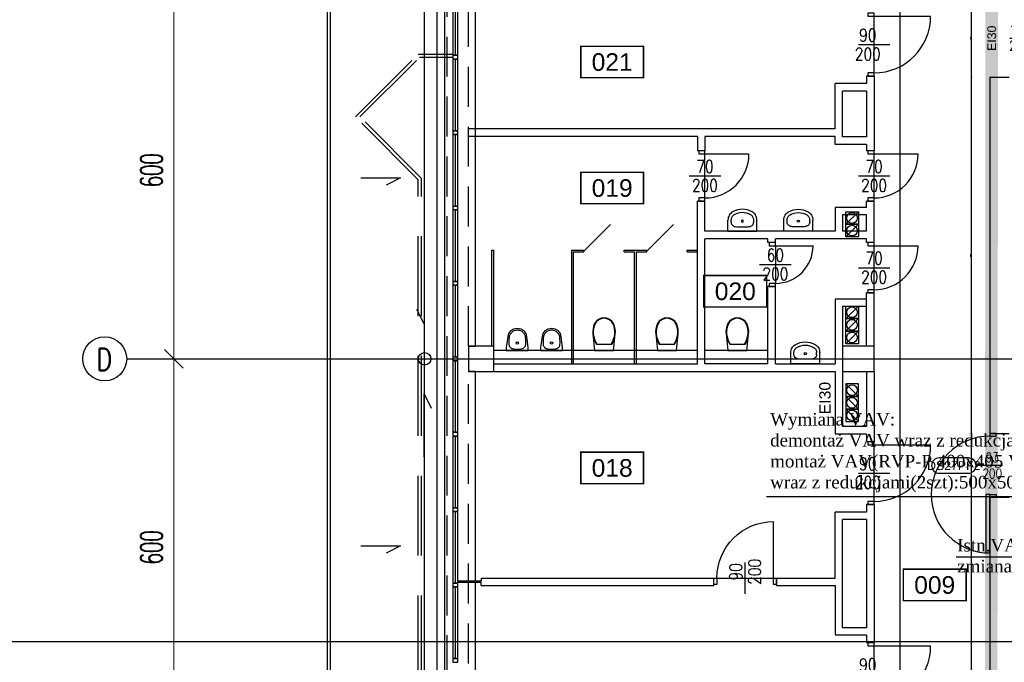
# Model space of a CAD drawing. Header units: centimetres. Extents: x -228435 to 46820, y -89367 to 152985.
# Tile 16 of 256: x -78482 to -62818, y 36170 to 46396. Entities that reach past the tile are written whole.
import ezdxf
from ezdxf.enums import TextEntityAlignment as Align

# ---------------------------------------------------------------- set-up
doc = ezdxf.new("R2010")
doc.units = ezdxf.units.CM
doc.header["$LTSCALE"] = 50
doc.header["$PDMODE"] = 35
doc.header["$PDSIZE"] = 0.1
for name, pattern in [('Kondygnacja  -0_5$0$DIVIDE', [31.75, 12.7, -6.35, 0, -6.35, 0, -6.35]), ('Kondygnacja  -0_5$0$DOT2', [3.175, 0, -3.175]), ('Kondygnacja  -0_5$0$HIDDEN', [9.525, 6.35, -3.175]), ('Osie rzutów$0$DASHDOT2', [12.7, 6.35, -3.175, 0, -3.175])]:
    doc.linetypes.add(name, pattern=pattern)
doc.layers.get('0').update_dxf_attribs({"color": 8})
doc.layers.get('DEFPOINTS').update_dxf_attribs({"color": 8})
for name, color, linetype in [('IS_zmiany 2024', 3, 'Continuous'), ('Kondygnacja  -0_5$0$ARCH_ETAPOWANIE', 8, 'Kondygnacja  -0_5$0$DIVIDE'), ('Kondygnacja  -0_5$0$ARCH_INFO_ETYK_DRZWI', 8, 'Continuous'), ('Kondygnacja  -0_5$0$ARCH_INFO_ETYK_DRZWI_IST', 8, 'Continuous'), ('Kondygnacja  -0_5$0$ARCH_INFO_ODPORNOŚĆ OGNIOWA', 8, 'Continuous'), ('Kondygnacja  -0_5$0$ARCH_MUROWANE_IST', 8, 'Continuous'), ('Kondygnacja  -0_5$0$ARCH_NIEWIDOK_IST', 8, 'Kondygnacja  -0_5$0$HIDDEN'), ('Kondygnacja  -0_5$0$ARCH_OTWORY_WENTYLACJA_IST', 8, 'Continuous'), ('Kondygnacja  -0_5$0$ARCH_WIDOK_IST', 8, 'Continuous'), ('Kondygnacja  -0_5$0$ARCH_WYBURZENIA', 8, 'Kondygnacja  -0_5$0$DOT2'), ('Kondygnacja  -0_5$0$ARCH_WYPOSAŻENIE_SANITARNE_IST', 8, 'Continuous'), ('Kondygnacja  -0_5$0$ARCH_ŚCIANKI_WC_5_IST', 8, 'Continuous'), ('Kondygnacja  -0_5$0$ARCH_ŚLUSARKA_DRZWI', 8, 'Continuous'), ('Kondygnacja  -0_5$0$ARCH_ŚLUSARKA_DRZWI_IST', 8, 'Continuous'), ('Kondygnacja  -0_5$0$ARCH_ŚLUSARKA_OKNA_IST', 8, 'Continuous'), ('Kondygnacja  -0_5$0$ARCH_ŻELBET_IST', 8, 'Continuous'), ('Osie rzutów$0$ARCH_INFO_OSIE_IST', 8, 'Osie rzutów$0$DASHDOT2'), ('Osie rzutów$0$ARCH_INFO_OSIE_OPISY_IST', 8, 'Continuous'), ('Pomieszczenia -05$0$ARCH_INFO_AREA_ETYKIETY_200', 8, 'Continuous')]:
    doc.layers.add(name, color=color, linetype=linetype)
doc.layers.add('Kondygnacja  -0_5$0$ARCH_INFO_WYMIARY', color=8, linetype='Continuous', lineweight=9)
doc.layers.add('Osie rzutów$0$ARCH_INFO_WYMIARY', color=8, linetype='Continuous', lineweight=9)
doc.styles.add('Kondygnacja  -0_5$0$Arial', font='ARIAL.TTF')
doc.styles.add('Kondygnacja  -0_5$0$Romans', font='Romans.shx', dxfattribs={"width": 0.7})
doc.styles.add('Kondygnacja  -0_5$0$ROMANS-50-CM', font='romans.shx', dxfattribs={"width": 0.8, "height": 10})
doc.styles.add('Osie rzutów$0$ROMANS-250-CM', font='romans.shx', dxfattribs={"width": 0.8, "height": 50})
doc.styles.add('Osie rzutów$0$wymiary_cuprum', font='Romans.shx', dxfattribs={"width": 0.6})
doc.styles.add('Pomieszczenia -05$0$Arial', font='ARIAL.TTF')
doc.dimstyles.new('Kondygnacja  -0_5$0$Wymiary 1-100', dxfattribs={"dimtxt": 12, "dimasz": 10, "dimexe": 5, "dimexo": 0, "dimgap": 4, "dimtad": 1, "dimrnd": 0.5, "dimzin": 12, "dimdsep": 46, "dimtxsty": 'Kondygnacja  -0_5$0$Romans', "dimblk": 'Kondygnacja  -0_5$0$_Oblique', "dimcen": 10, "dimdle": 10, "dimclrt": 55, "dimazin": 0, "dimtfac": 1, "dimtmove": 1, "dimatfit": 3, "dimfxl": 8, "dimfxlon": 1, "dimtolj": 1, "dimtzin": 0, "dimarcsym": 0})
doc.dimstyles.new('Osie rzutów$0$ARCH_ CT', dxfattribs={"dimtxt": 20, "dimasz": 20, "dimexe": 12, "dimexo": 20, "dimgap": 5, "dimtad": 1, "dimdec": 1, "dimrnd": 0.5, "dimzin": 9, "dimdsep": 46, "dimtxsty": 'Osie rzutów$0$wymiary_cuprum', "dimblk": 'Osie rzutów$0$_Oblique', "dimcen": 8, "dimdle": 12, "dimclrd": 256, "dimclre": 256, "dimclrt": 55, "dimadec": 1, "dimazin": 0, "dimtfac": 1, "dimtdec": 1, "dimtmove": 1, "dimatfit": 2, "dimldrblk": 'Osie rzutów$0$_Dot', "dimfxl": 50, "dimtolj": 1, "dimtzin": 0, "dimlwd": -1, "dimlwe": -1, "dimarcsym": 0})

# ---------------------------------------------------------------- blocks, each defined once
blk = doc.blocks.new('Osie rzutów$0$_Oblique')
at = {"color": 0, "linetype": 'ByBlock', "lineweight": -2}
blk.add_line((-0.5, -0.5), (0.5, 0.5), dxfattribs=at)
blk = doc.blocks.new('*D319')
at = {"layer": 'DEFPOINTS', "color": 0}
for p in [(4545, 9200), (4511, 8600), (4545, 8600)]:
    blk.add_point(p, dxfattribs=at)
at = {"layer": 'Osie rzutów$0$ARCH_INFO_WYMIARY'}
for p, q in [((4530, 9200), (4503, 9200)), ((4511, 9208), (4511, 8592)), ((4530, 8600), (4503, 8600))]:
    blk.add_line(p, q, dxfattribs=at)
at = {"layer": 'Osie rzutów$0$ARCH_INFO_WYMIARY', "xscale": 30, "yscale": 30, "zscale": 30}
for p, rotation in [((4511, 9200), 90), ((4511, 8600), 270)]:
    blk.add_blockref('Osie rzutów$0$_Oblique', p, dxfattribs=dict(at, rotation=rotation))
at = {"layer": 'Osie rzutów$0$ARCH_INFO_WYMIARY', "color": 55, "insert": (4475.5, 8900), "char_height": 35, "attachment_point": 5, "rotation": 90, "style": 'Osie rzutów$0$wymiary_cuprum'}
blk.add_mtext('\\A1;600', dxfattribs=at)
blk = doc.blocks.new('Osie rzutów$0$_Dot')
at = {"color": 0, "linetype": 'ByBlock', "lineweight": -2}
blk.add_line((-0.5, 0), (-1, 0), dxfattribs=at)
at = {"color": 0, "linetype": 'ByBlock', "const_width": 0.5}
blk.add_lwpolyline([(-0.25, 0, 1), (0.25, 0, 1)], format="xyb", close=True, dxfattribs=at)
blk = doc.blocks.new('*D320')
at = {"layer": 'DEFPOINTS', "color": 0}
for p in [(4545, 8600), (4511, 8000), (4545, 8000)]:
    blk.add_point(p, dxfattribs=at)
at = {"layer": 'Osie rzutów$0$ARCH_INFO_WYMIARY'}
for p, q in [((4530, 8600), (4503, 8600)), ((4511, 8608), (4511, 7992)), ((4530, 8000), (4503, 8000))]:
    blk.add_line(p, q, dxfattribs=at)
at = {"layer": 'Osie rzutów$0$ARCH_INFO_WYMIARY', "xscale": 30, "yscale": 30, "zscale": 30}
for p, rotation in [((4511, 8600), 90), ((4511, 8000), 270)]:
    blk.add_blockref('Osie rzutów$0$_Oblique', p, dxfattribs=dict(at, rotation=rotation))
at = {"layer": 'Osie rzutów$0$ARCH_INFO_WYMIARY', "color": 55, "insert": (4475.5, 8300), "char_height": 35, "attachment_point": 5, "rotation": 90, "style": 'Osie rzutów$0$wymiary_cuprum'}
blk.add_mtext('\\A1;600', dxfattribs=at)
blk = doc.blocks.new('Kondygnacja  -0_5$0$T-drzwi_prawe-200')
at = {"layer": 'Kondygnacja  -0_5$0$ARCH_INFO_ETYK_DRZWI'}
blk.add_line((0, 0), (60, 0), dxfattribs=at)
blk.add_lwpolyline([(143.7, 17.5), (77.5, 17.5, 1), (77.5, -17.5), (143.7, -17.5, 1)], format="xyb", close=True, dxfattribs=at)
at = {"layer": 'Kondygnacja  -0_5$0$ARCH_INFO_ETYK_DRZWI', "color": 1, "style": 'Kondygnacja  -0_5$0$Arial'}
blk.add_attdef('ADS_DRZWI:ODPORNOŚĆ_OGNIOWA', text='', height=20, rotation=90, dxfattribs=at).set_placement((-25.5, 0.1), align=Align.BOTTOM_CENTER)
at = {"layer": 'Kondygnacja  -0_5$0$ARCH_INFO_ETYK_DRZWI', "style": 'Kondygnacja  -0_5$0$Romans', "width": 0.8}
for tag, p in [('ADS_DRZWI:SZEROKOŚĆ', (20.5, 8)), ('ADS_DRZWI:WYSOKOŚĆ', (20.5, -28))]:
    blk.add_attdef(tag, text='', height=22, dxfattribs=at).set_placement(p, align=Align.CENTER)
at = {"layer": 'Kondygnacja  -0_5$0$ARCH_INFO_ETYK_DRZWI', "style": 'Kondygnacja  -0_5$0$Arial'}
blk.add_attdef('ADS_DRZWI:SYMBOL', text='', height=20, dxfattribs=at).set_placement((110.7, 0), align=Align.MIDDLE)
blk = doc.blocks.new('Kondygnacja  -0_5$0$T-drzwi_lewe-200')
at = {"layer": 'Kondygnacja  -0_5$0$ARCH_INFO_ETYK_DRZWI'}
blk.add_line((0, 0), (-60, 0), dxfattribs=at)
blk.add_lwpolyline([(-77.5, 17.5), (-143.7, 17.5, 1), (-143.7, -17.5), (-77.5, -17.5, 1)], format="xyb", close=True, dxfattribs=at)
at = {"layer": 'Kondygnacja  -0_5$0$ARCH_INFO_ETYK_DRZWI', "color": 1, "style": 'Kondygnacja  -0_5$0$Arial'}
blk.add_attdef('ADS_DRZWI:ODPORNOŚĆ_OGNIOWA', text='', height=20, rotation=90, dxfattribs=at).set_placement((56.4, 0.1), align=Align.BOTTOM_CENTER)
at = {"layer": 'Kondygnacja  -0_5$0$ARCH_INFO_ETYK_DRZWI', "style": 'Kondygnacja  -0_5$0$Romans', "width": 0.8}
for tag, p in [('ADS_DRZWI:SZEROKOŚĆ', (-23, 7.9)), ('ADS_DRZWI:WYSOKOŚĆ', (-23, -29))]:
    blk.add_attdef(tag, text='', height=22, dxfattribs=at).set_placement(p, align=Align.CENTER)
at = {"layer": 'Kondygnacja  -0_5$0$ARCH_INFO_ETYK_DRZWI', "style": 'Kondygnacja  -0_5$0$Arial'}
blk.add_attdef('ADS_DRZWI:SYMBOL', text='', height=20, dxfattribs=at).set_placement((-110.6, 0), align=Align.MIDDLE)
blk = doc.blocks.new('Kondygnacja  -0_5$0$_Oblique')
at = {"color": 0, "linetype": 'ByBlock', "lineweight": -2}
blk.add_line((-0.5, -0.5), (0.5, 0.5), dxfattribs=at)
blk = doc.blocks.new('*D151')
at = {"layer": 'DEFPOINTS', "color": 0}
for p in [(-64890, 62540), (-64476, 62540), (-64890, 30370)]:
    blk.add_point(p, dxfattribs=at)
at = {"layer": 'Kondygnacja  -0_5$0$ARCH_INFO_WYMIARY', "color": 0, "lineweight": -2}
for p, q in [((-64484, 62540), (-64471, 62540)), ((-64476, 30360), (-64476, 62550)), ((-64496, 47990), (-64496, 48036)), ((-64476, 46455), (-64496, 47990)), ((-64484, 30370), (-64471, 30370))]:
    blk.add_line(p, q, dxfattribs=at)
at = {"layer": 'Kondygnacja  -0_5$0$ARCH_INFO_WYMIARY', "color": 0, "lineweight": -2, "xscale": 10, "yscale": 10, "zscale": 10}
for p, rotation in [((-64476, 62540), 90), ((-64476, 30370), 270)]:
    blk.add_blockref('Kondygnacja  -0_5$0$_Oblique', p, dxfattribs=dict(at, rotation=rotation))
at = {"layer": 'Kondygnacja  -0_5$0$ARCH_INFO_WYMIARY', "color": 55, "insert": (-64506, 48013), "char_height": 12, "attachment_point": 5, "rotation": 90, "style": 'Kondygnacja  -0_5$0$Romans'}
blk.add_mtext('\\A1;32170', dxfattribs=at)
blk = doc.blocks.new('*D111')
at = {"layer": 'DEFPOINTS', "color": 0}
for p in [(-63339, 38800), (-63050, 38800), (-63050, 19095)]:
    blk.add_point(p, dxfattribs=at)
at = {"layer": 'Kondygnacja  -0_5$0$ARCH_INFO_WYMIARY', "color": 0, "lineweight": -2}
for p, q in [((-63331, 38800), (-63344, 38800)), ((-63339, 19085), (-63339, 38810)), ((-63331, 19095), (-63344, 19095))]:
    blk.add_line(p, q, dxfattribs=at)
at = {"layer": 'Kondygnacja  -0_5$0$ARCH_INFO_WYMIARY', "color": 0, "lineweight": -2, "xscale": 10, "yscale": 10, "zscale": 10}
for p, rotation in [((-63339, 38800), 90), ((-63339, 19095), 270)]:
    blk.add_blockref('Kondygnacja  -0_5$0$_Oblique', p, dxfattribs=dict(at, rotation=rotation))
at = {"layer": 'Kondygnacja  -0_5$0$ARCH_INFO_WYMIARY', "color": 55, "insert": (-63349, 27500), "char_height": 12, "attachment_point": 5, "rotation": 90, "style": 'Kondygnacja  -0_5$0$Romans'}
blk.add_mtext('\\A1;19705', dxfattribs=at)
blk = doc.blocks.new('*D112')
at = {"layer": 'DEFPOINTS', "color": 0}
for p in [(-63339, 39810), (-62980, 39810), (-63050, 38800)]:
    blk.add_point(p, dxfattribs=at)
at = {"layer": 'Kondygnacja  -0_5$0$ARCH_INFO_WYMIARY', "color": 0, "lineweight": -2}
for p, q in [((-63331, 39810), (-63344, 39810)), ((-63339, 38790), (-63339, 39820)), ((-63331, 38800), (-63344, 38800))]:
    blk.add_line(p, q, dxfattribs=at)
at = {"layer": 'Kondygnacja  -0_5$0$ARCH_INFO_WYMIARY', "color": 0, "lineweight": -2, "xscale": 10, "yscale": 10, "zscale": 10}
for p, rotation in [((-63339, 39810), 90), ((-63339, 38800), 270)]:
    blk.add_blockref('Kondygnacja  -0_5$0$_Oblique', p, dxfattribs=dict(at, rotation=rotation))
at = {"layer": 'Kondygnacja  -0_5$0$ARCH_INFO_WYMIARY', "color": 55, "insert": (-63349, 39305), "char_height": 12, "attachment_point": 5, "rotation": 90, "style": 'Kondygnacja  -0_5$0$Romans'}
blk.add_mtext('\\A1;1010', dxfattribs=at)
blk = doc.blocks.new('*D170')
at = {"layer": 'DEFPOINTS', "color": 0}
for p in [(-63339, 45480), (-63050, 45480), (-62980, 39810)]:
    blk.add_point(p, dxfattribs=at)
at = {"layer": 'Kondygnacja  -0_5$0$ARCH_INFO_WYMIARY', "color": 0, "lineweight": -2}
for p, q in [((-63331, 45480), (-63344, 45480)), ((-63339, 39800), (-63339, 45490)), ((-63331, 39810), (-63344, 39810))]:
    blk.add_line(p, q, dxfattribs=at)
at = {"layer": 'Kondygnacja  -0_5$0$ARCH_INFO_WYMIARY', "color": 0, "lineweight": -2, "xscale": 10, "yscale": 10, "zscale": 10}
for p, rotation in [((-63339, 45480), 90), ((-63339, 39810), 270)]:
    blk.add_blockref('Kondygnacja  -0_5$0$_Oblique', p, dxfattribs=dict(at, rotation=rotation))
at = {"layer": 'Kondygnacja  -0_5$0$ARCH_INFO_WYMIARY', "color": 55, "insert": (-63349, 42645), "char_height": 12, "attachment_point": 5, "rotation": 90, "style": 'Kondygnacja  -0_5$0$Romans'}
blk.add_mtext('\\A1;5670', dxfattribs=at)
blk = doc.blocks.new('*D171')
at = {"layer": 'DEFPOINTS', "color": 0}
for p in [(-63339, 46720), (-63050, 46720), (-63050, 45480)]:
    blk.add_point(p, dxfattribs=at)
at = {"layer": 'Kondygnacja  -0_5$0$ARCH_INFO_WYMIARY', "color": 0, "lineweight": -2}
for p, q in [((-63331, 46720), (-63344, 46720)), ((-63339, 45470), (-63339, 46730)), ((-63331, 45480), (-63344, 45480))]:
    blk.add_line(p, q, dxfattribs=at)
at = {"layer": 'Kondygnacja  -0_5$0$ARCH_INFO_WYMIARY', "color": 0, "lineweight": -2, "xscale": 10, "yscale": 10, "zscale": 10}
for p, rotation in [((-63339, 46720), 90), ((-63339, 45480), 270)]:
    blk.add_blockref('Kondygnacja  -0_5$0$_Oblique', p, dxfattribs=dict(at, rotation=rotation))
at = {"layer": 'Kondygnacja  -0_5$0$ARCH_INFO_WYMIARY', "color": 55, "insert": (-63349, 46100), "char_height": 12, "attachment_point": 5, "rotation": 90, "style": 'Kondygnacja  -0_5$0$Romans'}
blk.add_mtext('\\A1;1240', dxfattribs=at)
blk = doc.blocks.new('Kondygnacja  -0_5$0$DRZWI90')
blk.add_line((-45, 0), (-45, 90))
at = {"lineweight": -3}
for p, q in [((0, -25), (0, 25)), ((45, 0), (-45, 0))]:
    blk.add_line(p, q, dxfattribs=at)
for points in [[(-50, -10), (-45, -10), (-45, 0), (-50, 0)], [(45, -10), (50, -10), (50, 0), (45, 0)]]:
    blk.add_lwpolyline(points, close=True, dxfattribs=at)
blk.add_arc((-45, 0), 90, 0, 90, dxfattribs=at)
blk = doc.blocks.new('Kondygnacja  -0_5$0$DRZWI70')
blk.add_line((-35, 0), (-35, 70))
at = {"lineweight": -3}
for p, q in [((0, -25), (0, 25)), ((35, 0), (-35, 0))]:
    blk.add_line(p, q, dxfattribs=at)
for points in [[(-40, -10), (-35, -10), (-35, 0), (-40, 0)], [(35, -10), (40, -10), (40, 0), (35, 0)]]:
    blk.add_lwpolyline(points, close=True, dxfattribs=at)
blk.add_arc((-35, 0), 70, 0, 90, dxfattribs=at)
blk = doc.blocks.new('Kondygnacja  -0_5$0$kibel wiszący')
at = {"ltscale": 0.3}
for p, q in [((-8.8, 49.7), (-12.3, 46.8)), ((-8.4, 49), (-11.8, 46.2)), ((-4.6, 51.6), (-8.8, 49.7)), ((-4.4, 50.8), (-8.4, 49)), ((0, 52.2), (-4.6, 51.6)), ((0, 51.4), (-4.4, 50.8)), ((4.6, 51.6), (0, 52.2)), ((4.4, 50.8), (0, 51.4)), ((8.4, 49), (4.4, 50.8)), ((8.8, 49.7), (4.6, 51.6)), ((11.8, 46.2), (8.4, 49)), ((12.3, 46.8), (8.8, 49.7)), ((-17.6, 34.9), (-18.1, 30.7)), ((-16.6, 39), (-17.6, 34.9)), ((-16.8, 34.8), (-17.3, 30.7)), ((-15.8, 38.8), (-16.8, 34.8)), ((-15, 43), (-16.6, 39)), ((-14.2, 42.6), (-15.8, 38.8)), ((-12.3, 46.8), (-15, 43)), ((-11.8, 46.2), (-14.2, 42.6)), ((14.2, 42.6), (11.8, 46.2)), ((15, 43), (12.3, 46.8)), ((15.8, 38.8), (14.2, 42.6)), ((16.6, 39), (15, 43)), ((16.8, 34.8), (15.8, 38.8)), ((17.6, 34.9), (16.6, 39)), ((17.3, 30.7), (16.8, 34.8)), ((18.1, 30.7), (17.6, 34.9)), ((-18.1, 30.7), (-17.9, 26.5)), ((-17.9, 26.5), (-17.2, 22.2)), ((-17.9, 26.5), (-15.1, 0)), ((-17.3, 30.7), (-17.1, 26.6)), ((-17.2, 22.2), (-16, 18.1)), ((-17.1, 26.6), (-16.4, 22.3)), ((-16.4, 22.3), (-15.1, 18.1)), ((-16, 18.1), (-14.3, 14.1)), ((-15.1, 18.1), (-13.4, 14.1)), ((13.4, 14.1), (15.2, 18.1)), ((14.3, 14.1), (16, 18.1)), ((15.1, 0), (17.9, 26.5)), ((15.2, 18.1), (16.4, 22.3)), ((16, 18.1), (17.2, 22.2)), ((16.4, 22.3), (17.1, 26.6)), ((17.1, 26.6), (17.3, 30.7)), ((17.2, 22.2), (17.9, 26.5)), ((17.9, 26.5), (18.1, 30.7)), ((-14.3, 14.1), (-12.2, 10.3)), ((-13.4, 14.1), (-11.3, 10.3)), ((-12.2, 10.3), (12.2, 10.3)), ((11.3, 10.3), (13.4, 14.1)), ((12.2, 10.3), (14.3, 14.1))]:
    blk.add_line(p, q, dxfattribs=at)
at = {"ltscale": 3}
blk.add_line((-15.1, 0), (15.1, 0), dxfattribs=at)
blk = doc.blocks.new('Kondygnacja  -0_5$0$KLM_Poziom_0$0$M_BATH_TOIL_3D URINAL - BOWL_P')
at = {"color": 0, "linetype": 'ByBlock', "lineweight": -2}
blk.add_lwpolyline([(0, -17.5), (5, -17.5), (22.4, -15.2), (27.1, -14.1), (31.3, -10.8), (34, -5.9), (35, 0), (34, 5.9), (31.3, 10.8), (27.1, 14.1), (22.4, 15.2), (5, 17.5), (0, 17.5)], close=True, dxfattribs=at)
blk.add_lwpolyline([(21.8, -13.1, 0.041948), (24, -12.5, 0.055141), (26.3, -11.3, 0.048624), (28.5, -9.5, 0.049619), (30.2, -7.5, 0.049556), (31.5, -5.2, 0.049867), (32.2, -2.6, 0.049959), (32.5, 0, 0.049959), (32.2, 2.6, 0.049867), (31.5, 5.2, 0.049556), (30.2, 7.5, 0.049619), (28.5, 9.5, 0.048624), (26.3, 11.3, 0.055141), (24, 12.5, 0.041948), (21.8, 13.1, 0.011975), (13.8, 13.5, 0.042106), (10, 13.4, 0.066431), (7.8, 12.9, 0.050995), (5.8, 11.9, 0.080215), (4.8, 11, 0.019094), (4.2, 10.2, 0.027547), (3.9, 9.6, 0.030792), (3.4, 8.7, 0.020957), (2.9, 7.2, 0.047941), (2.5, 4.8, 0.023967), (2.2, 0, 0.023967), (2.5, -4.8, 0.047941), (2.9, -7.2, 0.020957), (3.4, -8.7, 0.030792), (3.9, -9.6, 0.027547), (4.2, -10.2, 0.019094), (4.8, -11, 0.080215), (5.8, -11.9, 0.050995), (7.8, -12.9, 0.066431), (10, -13.4, 0.042106), (13.8, -13.5, 0.011975)], format="xyb", close=True, dxfattribs=at)
blk.add_circle((12.1, 0), 2, dxfattribs=at)
at = {"layer": 'DEFPOINTS', "color": 0, "linetype": 'ByBlock', "lineweight": -2}
for p in [(0, 38.1), (0, -38.1)]:
    blk.add_point(p, dxfattribs=at)
blk = doc.blocks.new('Kondygnacja  -0_5$0$DRZWI60')
at = {"color": 0}
blk.add_line((-30, 0), (-30, 60), dxfattribs=at)
at = {"color": 0, "lineweight": -3}
for p, q in [((0, -25), (0, 25)), ((-30, 0), (30, 0))]:
    blk.add_line(p, q, dxfattribs=at)
for points in [[(-35, -10), (-30, -10), (-30, 0), (-35, 0)], [(30, -10), (35, -10), (35, 0), (30, 0)]]:
    blk.add_lwpolyline(points, close=True, dxfattribs=at)
blk.add_arc((-30, 0), 60, 0, 90, dxfattribs=at)
blk = doc.blocks.new('Kondygnacja  -0_5$0$umywalka')
at = {"ltscale": 0.3}
for p, q in [((0, -23), (0, 23)), ((0, 23), (17.8, 23)), ((14.3, 18), (17.8, 18)), ((7.2, -9.1), (7.2, 9.1)), ((7.2, 9.1), (7.2, 9.1)), ((0, -23), (17.8, -23)), ((14.3, -18), (17.8, -18))]:
    blk.add_line(p, q, dxfattribs=at)
for points in [[(7.2, 9.1), (7.3, 10.8), (7.7, 12.5), (8.4, 14), (9.3, 15.4), (10.3, 16.5), (11.5, 17.3), (12.9, 17.8), (14.3, 18)], [(17.8, 23), (19.8, 22.9), (21.7, 22.5), (23.6, 21.9), (25.4, 21), (27, 20), (28.4, 18.7), (29.7, 17.3), (30.8, 15.7)], [(17.8, 18), (19.1, 17.9), (20.3, 17.7), (21.5, 17.3), (22.6, 16.7), (23.7, 16.1), (24.6, 15.3), (25.4, 14.4), (26.1, 13.3)], [(30.8, 15.7), (32.6, 12), (33.9, 8.1), (34.7, 4.1), (35, 0), (34.7, -4.1), (33.9, -8.1), (32.6, -12), (30.8, -15.7)], [(26.1, 13.3), (27.7, 10.2), (28.8, 6.9), (29.5, 3.5), (29.7, 0), (29.5, -3.5), (28.8, -6.9), (27.7, -10.2), (26.1, -13.3)], [(14.3, -18), (12.9, -17.8), (11.5, -17.3), (10.3, -16.5), (9.3, -15.4), (8.4, -14), (7.7, -12.5), (7.3, -10.8), (7.2, -9.1)], [(26.1, -13.3), (25.4, -14.4), (24.6, -15.3), (23.7, -16.1), (22.6, -16.7), (21.5, -17.3), (20.3, -17.7), (19.1, -17.9), (17.8, -18)], [(30.8, -15.7), (29.7, -17.3), (28.4, -18.7), (27, -20), (25.4, -21), (23.6, -21.9), (21.7, -22.5), (19.8, -22.9), (17.8, -23)]]:
    blk.add_lwpolyline(points, dxfattribs=at)
blk.add_circle((16.1, 0), 1.75, dxfattribs=at)
blk = doc.blocks.new('Pomieszczenia -05$0$etykieta_numer')
at = {"color": 0, "linetype": 'ByBlock', "const_width": 2.44}
blk.add_lwpolyline([(-50, -50), (-50, 0), (50, 0), (50, -50)], close=True, dxfattribs=at)
at = {"color": 0, "linetype": 'ByBlock', "style": 'Pomieszczenia -05$0$Arial'}
blk.add_attdef('AECAREA:NUMBER', text='', height=28, dxfattribs=at).set_placement((0, -25), align=Align.MIDDLE)
blk = doc.blocks.new('Osie rzutów')
at = {"layer": 'Osie rzutów$0$ARCH_INFO_OSIE_IST', "ltscale": 10}
for p, q in [((4930, 12510), (4930, 4623.26)), ((5000, 12510), (5000, 4512.32)), ((5600, 12510), (5600, 4512.32)), ((4436.04, 8600), (15156.54, 8600))]:
    blk.add_line(p, q, dxfattribs=at)
at = {"layer": 'Osie rzutów$0$ARCH_INFO_OSIE_OPISY_IST'}
blk.add_circle((4401.04, 8600), 35, dxfattribs=at)
at = {"layer": 'Osie rzutów$0$ARCH_INFO_OSIE_OPISY_IST', "style": 'Osie rzutów$0$ROMANS-250-CM', "width": 0.8}
blk.add_text('D', height=35, dxfattribs=at).set_placement((4387.76, 8581.57))
at = {"layer": 'Osie rzutów$0$ARCH_INFO_WYMIARY'}
for base, p1, p2, picture, middle in [((4511.04, 8600), (4544.98, 9200), (4544.98, 8600), '*D319', (4475.54, 8900)), ((4511.04, 8000), (4544.98, 8600), (4544.98, 8000), '*D320', (4475.54, 8300))]:
    dim = blk.add_linear_dim(base=base, p1=p1, p2=p2, angle=270, dimstyle='Osie rzutów$0$ARCH_ CT', override={"dimtxt": 35, "dimasz": 30, "dimexe": 8, "dimexo": 15, "dimgap": 18, "dimdle": 8}, dxfattribs=at)
    dim.commit()
    dim.dimension.update_dxf_attribs({"geometry": picture, "text_midpoint": middle})

msp = doc.modelspace()

# ---------------------------------------------------------------- linework, layer by layer
at = {"layer": 'IS_zmiany 2024', "color": 2}
for p, q in [((-66598.705, 38807.816), (-59608.932, 38807.816)), ((-63586.268, 37846.725), (-59326.561, 37846.725)), ((-87900, 36500), (-46540, 36500))]:
    msp.add_line(p, q, dxfattribs=at)
at = {"layer": 'Kondygnacja  -0_5$0$ARCH_ETAPOWANIE', "ltscale": 10, "const_width": 200, "elevation": 3000}
msp.add_lwpolyline([(-71680, -5690), (-71680, 9430), (-65010, 9430), (-65010, 10860), (-63050, 10860), (-62990, 77200), (-59020, 77200), (-59020, 89588.736), (-59420, 89588.736), (-59420.034, 102625.822), (-71890, 102620.19), (-71890, 102620.19), (-32748.04, 102637.868)], dxfattribs=at)
at = {"layer": 'Kondygnacja  -0_5$0$ARCH_MUROWANE_IST', "ltscale": 4}
for p, q in [((-65010, 45500), (-65010, 45380)), ((-64890, 45500), (-65010, 45500)), ((-64890, 45500), (-64890, 44310)), ((-64890, 45500), (-64890, 44310)), ((-63050, 45480), (-62740, 45480)), ((-63050, 45480), (-63050, 39810)), ((-65510, 44660), (-65510, 45380)), ((-65010, 45380), (-65510, 45380)), ((-65390, 44530), (-65390, 45260)), ((-65010, 45260), (-65390, 45260)), ((-65010, 45260), (-65010, 44530)), ((-65510, 44660), (-71340, 44660)), ((-67700, 44540), (-71340, 44540)), ((-67700, 44540), (-67700, 44310)), ((-65510, 44540), (-67580, 44540)), ((-67580, 44540), (-67580, 44310)), ((-65510, 44410), (-65510, 44540)), ((-65010, 44530), (-65390, 44530)), ((-65010, 44410), (-65510, 44410)), ((-65010, 44410), (-65010, 44310)), ((-67580, 44310), (-67700, 44310)), ((-64890, 44310), (-65010, 44310)), ((-67700, 40920), (-67700, 43510)), ((-67580, 43510), (-67700, 43510)), ((-67580, 43030), (-67580, 43510)), ((-65510, 43410), (-65510, 43030)), ((-65010, 43410), (-65510, 43410)), ((-65010, 43410), (-65010, 43510)), ((-64890, 43510), (-65010, 43510)), ((-64890, 42850), (-64890, 43510)), ((-65010, 43290), (-65390, 43290)), ((-65390, 43290), (-65390, 43030)), ((-65010, 43030), (-65010, 43290)), ((-65510, 43030), (-67580, 43030)), ((-65010, 43030), (-65390, 43030)), ((-67580, 40920), (-67580, 42910)), ((-66580, 42910), (-67580, 42910)), ((-66580, 42850), (-66580, 42910)), ((-66460, 42850), (-66580, 42850)), ((-65010, 42910), (-66460, 42910)), ((-66460, 42850), (-66460, 42910)), ((-65010, 42850), (-65010, 42910)), ((-64890, 42850), (-65010, 42850)), ((-66580, 40920), (-66580, 42150)), ((-66460, 42150), (-66580, 42150)), ((-66460, 40920), (-66460, 42150)), ((-65010, 41200), (-65010, 42050)), ((-64890, 42050), (-65010, 42050)), ((-64890, 41200), (-64890, 42050)), ((-65510, 41950), (-65510, 40920)), ((-65010, 41950), (-65510, 41950)), ((-65010, 41830), (-65390, 41830)), ((-65390, 41830), (-65390, 39920)), ((-70940, 40920), (-67700, 40920)), ((-66580, 40920), (-67580, 40920)), ((-66460, 40920), (-65510, 40920)), ((-70940, 40800), (-65510, 40800)), ((-65510, 40800), (-65510, 39800)), ((-65010, 40800), (-65010, 39920)), ((-64890, 40800), (-64890, 39680)), ((-64890, 40800), (-64890, 39680)), ((-65010, 39800), (-65510, 39800)), ((-65010, 39920), (-65390, 39920)), ((-65010, 39800), (-65010, 39680)), ((-63050, 39810), (-62740, 39810)), ((-64890, 39680), (-65010, 39680)), ((-63050, 38800), (-62740, 38800)), ((-63050, 38800), (-63050, 19095)), ((-65510, 37510), (-65510, 38560)), ((-65010, 38560), (-65510, 38560)), ((-64890, 38680), (-65010, 38680)), ((-65010, 38680), (-65010, 38560)), ((-64890, 38680), (-64890, 36480)), ((-65390, 36720), (-65390, 38440)), ((-65010, 38440), (-65390, 38440)), ((-65010, 38440), (-65010, 36720)), ((-71140, 37460), (-71510, 37460)), ((-71140, 37440), (-71510, 37440)), ((-71140, 37510), (-67440, 37510)), ((-71140, 37510), (-71140, 37460)), ((-71140, 37390), (-71140, 37440)), ((-67440, 37390), (-67440, 37510)), ((-66440, 37510), (-65510, 37510)), ((-66440, 37390), (-66440, 37510)), ((-71140, 37390), (-67440, 37390)), ((-66440, 37390), (-65510, 37390)), ((-65510, 37390), (-65510, 36611.165)), ((-65010, 36720), (-65390, 36720)), ((-65010, 36600), (-65510, 36600)), ((-65010, 36600), (-65010, 36480)), ((-64890, 36480), (-65010, 36480))]:
    msp.add_line(p, q, dxfattribs=at)
at = {"layer": 'Kondygnacja  -0_5$0$ARCH_NIEWIDOK_IST', "ltscale": 2}
for p, q in [((-71680, 11200), (-71680, 51868.29)), ((-71340, 41200), (-71340, 46800)), ((-71340, 35200), (-71340, 40800))]:
    msp.add_line(p, q, dxfattribs=at)
at = {"layer": 'Kondygnacja  -0_5$0$ARCH_NIEWIDOK_IST', "ltscale": 4}
for points in [[(-72140, 11200), (-72140.002, 43850), (-73140.002, 44850), (-72140.002, 45850), (-71590, 45850)], [(-72090.015, 11200), (-72090.002, 43870.711), (-73069.291, 44850), (-72119.291, 45800), (-71590, 45800)]]:
    msp.add_lwpolyline(points, dxfattribs=at)
at = {"layer": 'Kondygnacja  -0_5$0$ARCH_OTWORY_WENTYLACJA_IST'}
for p, q in [((-65140, 43340), (-65340, 43140)), ((-65140, 43140), (-65340, 42940)), ((-65140, 41840), (-65340, 41640)), ((-65140, 41640), (-65340, 41440)), ((-65140, 41440), (-65340, 41240)), ((-65140, 40400), (-65340, 40600)), ((-65140, 40200), (-65340, 40400)), ((-65140, 40000), (-65340, 40200))]:
    msp.add_line(p, q, dxfattribs=at)
for points in [[(-65140, 43140), (-65340, 43140), (-65340, 43340), (-65140, 43340)], [(-65140, 42940), (-65340, 42940), (-65340, 43140), (-65140, 43140)], [(-65140, 41640), (-65340, 41640), (-65340, 41840), (-65140, 41840)], [(-65140, 41440), (-65340, 41440), (-65340, 41640), (-65140, 41640)], [(-65140, 41240), (-65340, 41240), (-65340, 41440), (-65140, 41440)], [(-65140, 40600), (-65340, 40600), (-65340, 40400), (-65140, 40400)], [(-65140, 40400), (-65340, 40400), (-65340, 40200), (-65140, 40200)], [(-65140, 40200), (-65340, 40200), (-65340, 40000), (-65140, 40000)]]:
    msp.add_lwpolyline(points, close=True, dxfattribs=at)
for centre in [(-65240, 43240), (-65240, 43040), (-65240, 41740), (-65240, 41540), (-65240, 41340), (-65240, 40500), (-65240, 40300), (-65240, 40100)]:
    msp.add_circle(centre, 85, dxfattribs=at)
at = {"layer": 'Kondygnacja  -0_5$0$ARCH_WIDOK_IST'}
for p, q in [((-73590, 67100), (-73590, 10680)), ((-73540, 67150), (-73540, 10780)), ((-72040, 10780), (-72040, 50600)), ((-71840, 10776.088), (-71840, 50600)), ((-73054.905, 43878.047), (-72424.668, 43878.047)), ((-72424.668, 43878.047), (-72649.549, 43761.898)), ((-72049.429, 42558.315), (-72049.429, 41558.315)), ((-72049.429, 41558.315), (-72165.577, 41783.196)), ((-67700, 41130), (-70940, 41130)), ((-66580, 41130), (-67580, 41130)), ((-72049.429, 39441.685), (-72049.429, 40441.685)), ((-72049.429, 40441.685), (-71933.28, 40216.804)), ((-73054.905, 38025.299), (-72424.668, 38025.299)), ((-72424.668, 38025.299), (-72649.549, 37909.15))]:
    msp.add_line(p, q, dxfattribs=at)
for points in [[(-71680, 11200), (-71720, 11200), (-71720, 51868.29)], [(-71340, 41200), (-71230, 41200), (-71230, 46800), (-71340, 46800)], [(-71340, 35200), (-71230, 35200), (-71230, 40800), (-71340, 40800)]]:
    msp.add_lwpolyline(points, dxfattribs=at)
msp.add_circle((-72040, 41000), 100, dxfattribs=at)
at = {"layer": 'Kondygnacja  -0_5$0$ARCH_WYBURZENIA', "ltscale": 6}
msp.add_line((-63050, 38850), (-63950, 38850), dxfattribs=at)
for points in [[(-62950, 39750), (-62950, 39810), (-63050, 39810), (-63050, 39750)], [(-62950, 38800), (-62950, 38850), (-63050, 38850), (-63050, 38800)]]:
    msp.add_lwpolyline(points, close=True, dxfattribs=at)
msp.add_arc((-63050, 38850), 900, 90, 180, dxfattribs=at)
at = {"layer": 'Kondygnacja  -0_5$0$ARCH_ŚCIANKI_WC_5_IST'}
for p, q in [((-69505, 42715), (-69080.736, 43139.264)), ((-68505, 42715), (-68080.736, 43139.264)), ((-70970, 41200), (-70970, 42730)), ((-70970, 42730), (-70940, 42730)), ((-70940, 41200), (-70940, 42730)), ((-69700, 40920), (-69700, 42730)), ((-69700, 42730), (-69505, 42730)), ((-69670, 40920), (-69670, 42700)), ((-69670, 42700), (-69505, 42700)), ((-69505, 42700), (-69505, 42730)), ((-68865, 42700), (-68865, 42730)), ((-68865, 42730), (-68670, 42730)), ((-68865, 42700), (-68700, 42700)), ((-68700, 42730), (-68505, 42730)), ((-68700, 40920), (-68700, 42700)), ((-68670, 42730), (-68670, 42730)), ((-68670, 40920), (-68670, 42700)), ((-68670, 42700), (-68505, 42700)), ((-68505, 42700), (-68505, 42730)), ((-67865, 42700), (-67865, 42730)), ((-67865, 42730), (-67700, 42730)), ((-67865, 42700), (-67700, 42700))]:
    msp.add_line(p, q, dxfattribs=at)
at = {"layer": 'Kondygnacja  -0_5$0$ARCH_ŚLUSARKA_DRZWI', "linetype": 'Continuous', "lineweight": -3}
for points in [[(-62949, 39770), (-62949, 39810), (-63050, 39810), (-63050, 39770)], [(-63050, 38840), (-63113, 38840), (-63113, 37910), (-63050, 37910)], [(-62949, 38840), (-62949, 38800), (-63050, 38800), (-63050, 38840)]]:
    msp.add_lwpolyline(points, close=True, dxfattribs=at)
msp.add_arc((-63050, 38840), 930, 90, 270, dxfattribs=at)
at = {"layer": 'Kondygnacja  -0_5$0$ARCH_ŚLUSARKA_OKNA_IST'}
for p, q in [((-71550, 45830), (-71550, 46970)), ((-71550, 44630), (-71550, 45770)), ((-71550, 43430), (-71550, 44570)), ((-71550, 42230), (-71550, 43370)), ((-71550, 41030), (-71550, 42170)), ((-71550, 39830), (-71550, 40970)), ((-71550, 38630), (-71550, 39770)), ((-71550, 37430), (-71550, 38570)), ((-71550, 36230), (-71550, 37370))]:
    msp.add_line(p, q, dxfattribs=at)
for points in [[(-71510, 45830), (-71510, 46970), (-71590, 46970), (-71590, 45830)], [(-71510, 45770), (-71510, 45830), (-71590, 45830), (-71590, 45770)], [(-71510, 44630), (-71510, 45770), (-71590, 45770), (-71590, 44630)], [(-71510, 44570), (-71510, 44630), (-71590, 44630), (-71590, 44570)], [(-71510, 43430), (-71510, 44570), (-71590, 44570), (-71590, 43430)], [(-71510, 43370), (-71510, 43430), (-71590, 43430), (-71590, 43370)], [(-71510, 42230), (-71510, 43370), (-71590, 43370), (-71590, 42230)], [(-71510, 42170), (-71510, 42230), (-71590, 42230), (-71590, 42170)], [(-71510, 41030), (-71510, 42170), (-71590, 42170), (-71590, 41030)], [(-71510, 40970), (-71510, 41030), (-71590, 41030), (-71590, 40970)], [(-71510, 39830), (-71510, 40970), (-71590, 40970), (-71590, 39830)], [(-71510, 39770), (-71510, 39830), (-71590, 39830), (-71590, 39770)], [(-71510, 38630), (-71510, 39770), (-71590, 39770), (-71590, 38630)], [(-71510, 38570), (-71510, 38630), (-71590, 38630), (-71590, 38570)], [(-71510, 37430), (-71510, 38570), (-71590, 38570), (-71590, 37430)], [(-71510, 37370), (-71510, 37430), (-71590, 37430), (-71590, 37370)], [(-71510, 36230), (-71510, 37370), (-71590, 37370), (-71590, 36230)], [(-71510, 36170), (-71510, 36230), (-71590, 36230), (-71590, 36170)]]:
    msp.add_lwpolyline(points, close=True, dxfattribs=at)
at = {"layer": 'Kondygnacja  -0_5$0$ARCH_ŻELBET_IST', "ltscale": 4}
for points in [[(-71340, 40800), (-70940, 40800), (-70940, 41200), (-71340, 41200)], [(-65390, 40800), (-64890, 40800), (-64890, 41200), (-65390, 41200)]]:
    msp.add_lwpolyline(points, close=True, dxfattribs=at)

# ---------------------------------------------------------------- block references
at = {"layer": 'Kondygnacja  -0_5$0$ARCH_INFO_ETYK_DRZWI', "linetype": 'Continuous', "lineweight": -3, "xscale": 7, "yscale": 7, "zscale": 7}
for name, p, values in [('Kondygnacja  -0_5$0$T-drzwi_prawe-200', (-62727.622, 46100), {'ADS_DRZWI:ODPORNOŚĆ_OGNIOWA': 'EI30', 'ADS_DRZWI:SZEROKOŚĆ': '107', 'ADS_DRZWI:SYMBOL': 'DA31F1', 'ADS_DRZWI:WYSOKOŚĆ': '200'}), ('Kondygnacja  -0_5$0$T-drzwi_lewe-200', (-62847.783, 39300.338), {'ADS_DRZWI:SYMBOL': 'DS27PF2', 'ADS_DRZWI:SZEROKOŚĆ': '93', 'ADS_DRZWI:ODPORNOŚĆ_OGNIOWA': 'EI 60', 'ADS_DRZWI:WYSOKOŚĆ': '200'})]:
    msp.add_blockref(name, p, dxfattribs=at).add_auto_attribs(values)
at = {"layer": 'Kondygnacja  -0_5$0$ARCH_WYPOSAŻENIE_SANITARNE_IST', "yscale": 10, "zscale": 10}
for name, p, xscale, rotation in [('Kondygnacja  -0_5$0$umywalka', (-66984.053, 43030), -10, 270), ('Kondygnacja  -0_5$0$umywalka', (-66094.048, 43030), 10, 90), ('Kondygnacja  -0_5$0$KLM_Poziom_0$0$M_BATH_TOIL_3D URINAL - BOWL_P', (-70565, 41130), 10, 90), ('Kondygnacja  -0_5$0$KLM_Poziom_0$0$M_BATH_TOIL_3D URINAL - BOWL_P', (-70020.305, 41130), 10, 90), ('Kondygnacja  -0_5$0$umywalka', (-65985, 40920), 10, 90)]:
    msp.add_blockref(name, p, dxfattribs=dict(at, xscale=xscale, rotation=rotation))
at = {"layer": 'Kondygnacja  -0_5$0$ARCH_WYPOSAŻENIE_SANITARNE_IST', "xscale": 10, "yscale": 10, "zscale": 10}
for p in [(-69185.001, 41130), (-68185.001, 41130), (-67065.001, 41130)]:
    msp.add_blockref('Kondygnacja  -0_5$0$kibel wiszący', p, dxfattribs=at)
at = {"layer": 'Kondygnacja  -0_5$0$ARCH_ŚLUSARKA_DRZWI_IST', "xscale": 10, "yscale": 10, "zscale": 10, "rotation": 270}
for name, p in [('Kondygnacja  -0_5$0$DRZWI90', (-64890, 46000)), ('Kondygnacja  -0_5$0$DRZWI70', (-67580, 43910)), ('Kondygnacja  -0_5$0$DRZWI70', (-64890, 43910)), ('Kondygnacja  -0_5$0$DRZWI60', (-66460, 42500)), ('Kondygnacja  -0_5$0$DRZWI70', (-64890, 42450)), ('Kondygnacja  -0_5$0$DRZWI90', (-64890, 39180)), ('Kondygnacja  -0_5$0$DRZWI90', (-64890, 35980))]:
    msp.add_blockref(name, p, dxfattribs=at)
at = {"layer": 'Kondygnacja  -0_5$0$ARCH_ŚLUSARKA_DRZWI_IST', "xscale": -10, "yscale": 10, "zscale": 10}
msp.add_blockref('Kondygnacja  -0_5$0$DRZWI90', (-66940, 37510), dxfattribs=at)
at = {"layer": 'Osie rzutów$0$ARCH_INFO_OSIE_OPISY_IST', "xscale": 10, "yscale": 10, "zscale": 10}
msp.add_blockref('Osie rzutów', (-121140, -45000), dxfattribs=at)
at = {"layer": 'Pomieszczenia -05$0$ARCH_INFO_AREA_ETYKIETY_200', "linetype": 'Continuous', "lineweight": -3, "xscale": 10, "yscale": 10, "zscale": 10}
for p, values in [((-69056.357, 45972.802), {'AECAREA:NUMBER': '021'}), ((-69056.357, 43967.606), {'AECAREA:NUMBER': '019'}), ((-67097.601, 42324.57), {'AECAREA:NUMBER': '020'}), ((-69056.357, 39513.737), {'AECAREA:NUMBER': '018'}), ((-63925.148, 37651.093), {'AECAREA:NUMBER': '009'})]:
    msp.add_blockref('Pomieszczenia -05$0$etykieta_numer', p, dxfattribs=at).add_auto_attribs(values)

# ---------------------------------------------------------------- texts
at = {"layer": 'IS_zmiany 2024', "color": 2, "char_height": 200, "attachment_point": 1}
for s, insert, width in [('\\fTimes New Roman|b0|i0|c238|p18;\\A1;Wymiana VAV:\\Pdemontaż VAV wraz z redukcjami.\\Pmontaż VAV(RVP-P 400x405 Vw=4584m3/h)\\Pwraz z redukcjami(2szt):500x500/400x405,L=500mm', (-66543.209, 40137.539, 7680), 7218.04854), ('\\fTimes New Roman|b0|i0|c238|p18;\\A1;Istn.VAV\\Pzmiana wydajności: Vn=573m3/h', (-63567.466, 38133.806, 7680), 6261.14258)]:
    msp.add_mtext(s, dxfattribs=dict(at, insert=insert, width=width))
at = {"layer": 'Kondygnacja  -0_5$0$ARCH_INFO_ETYK_DRZWI_IST', "char_height": 200, "width": 100, "attachment_point": 5, "line_spacing_factor": 0.9, "style": 'Kondygnacja  -0_5$0$ROMANS-50-CM'}
for s, insert in [('90\\P200', (-64990, 46000)), ('70\\P200', (-67580, 43910)), ('70\\P200', (-64890, 43910)), ('60\\P200', (-66460, 42500)), ('70\\P200', (-64890, 42450)), ('90\\P200', (-64990, 39180)), ('90\\P200', (-64990, 35980))]:
    msp.add_mtext(s, dxfattribs=dict(at, insert=insert))
at = {"layer": 'Kondygnacja  -0_5$0$ARCH_INFO_ETYK_DRZWI_IST', "insert": (-66940, 37610), "char_height": 200, "width": 100, "attachment_point": 5, "rotation": 90, "line_spacing_factor": 0.9, "style": 'Kondygnacja  -0_5$0$ROMANS-50-CM'}
msp.add_mtext('90\\P200', dxfattribs=at)
at = {"layer": 'Kondygnacja  -0_5$0$ARCH_INFO_ODPORNOŚĆ OGNIOWA', "insert": (-65820.54, 40374.574), "char_height": 180, "width": 533.32525, "attachment_point": 5, "rotation": 90, "style": 'Kondygnacja  -0_5$0$Arial'}
msp.add_mtext('\\PEI30', dxfattribs=at)

# ---------------------------------------------------------------- dimensions: what is measured, and where the dimension line sits
at = {"layer": 'Kondygnacja  -0_5$0$ARCH_INFO_WYMIARY'}
for base, p1, p2, picture, middle in [((-64476.423, 62540), (-64890, 30370), (-64890, 62540), '*D151', (-64495.679, 47994.46)), ((-63338.705, 39810), (-63050, 38800), (-62980, 39810), '*D112', (-63338.705, 39305)), ((-63338.705, 38800), (-63050, 19095), (-63050, 38800), '*D111', (-63338.705, 27500.056))]:
    dim = msp.add_linear_dim(base=base, p1=p1, p2=p2, angle=90, dimstyle='Kondygnacja  -0_5$0$Wymiary 1-100', dxfattribs=at)
    dim.commit()
    dim.dimension.update_dxf_attribs({"geometry": picture, "text_midpoint": middle, "dimtype": 160})
for base, p1, p2, picture, middle in [((-63338.705, 46720), (-63050, 45480), (-63050, 46720), '*D171', (-63348.705, 46100)), ((-63338.705, 45480), (-62980, 39810), (-63050, 45480), '*D170', (-63348.705, 42645))]:
    dim = msp.add_linear_dim(base=base, p1=p1, p2=p2, angle=90, dimstyle='Kondygnacja  -0_5$0$Wymiary 1-100', dxfattribs=at)
    dim.commit()
    dim.dimension.update_dxf_attribs({"geometry": picture, "text_midpoint": middle})

doc.saveas('drawing.dxf')
